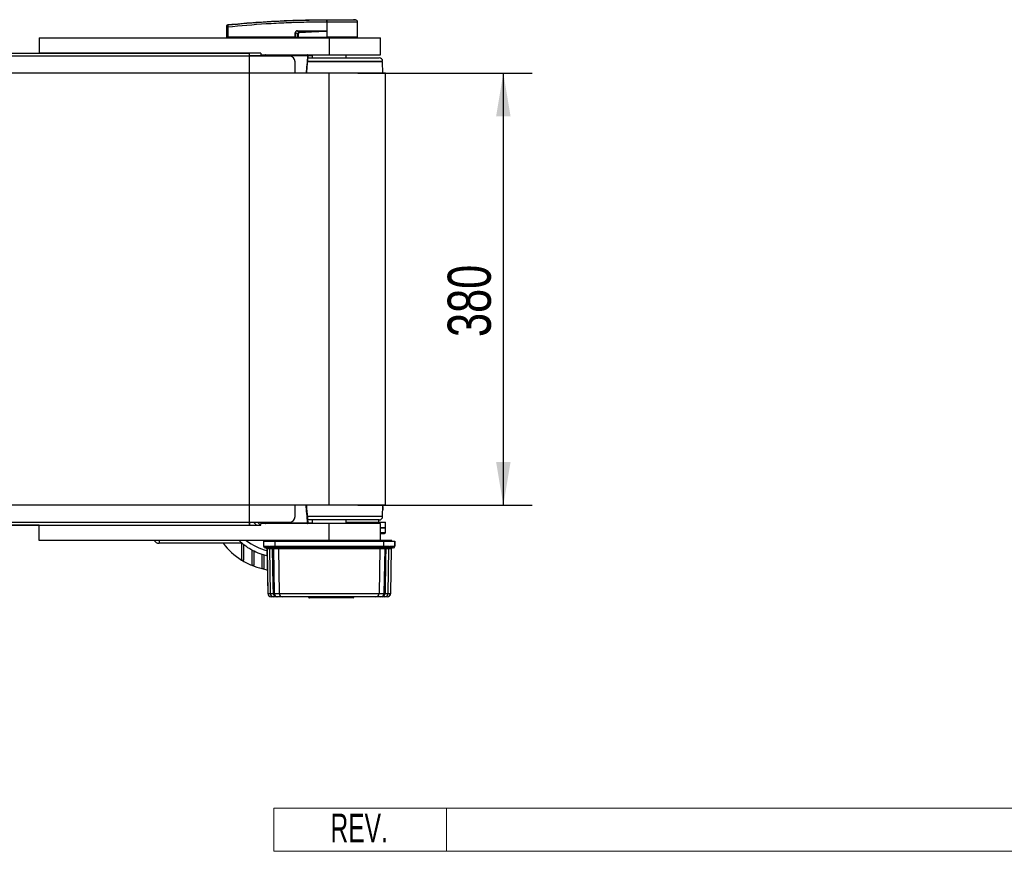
# Model space of a CAD drawing. Header units: millimetres. Extents: x 0 to 420, y 0 to 297.
# Tile 9 of 59: x 198 to 266, y 66 to 124. Entities that reach past the tile are written whole.
import ezdxf
from ezdxf.enums import TextEntityAlignment as Align

# ---------------------------------------------------------------- set-up
doc = ezdxf.new("R2010")
doc.units = ezdxf.units.MM
doc.layers.add('CARTIGLIO', color=140, linetype='Continuous')
doc.layers.add('QUOTE', color=174, linetype='Continuous')
doc.styles.add('SLDTEXTSTYLE0', font='TXT', dxfattribs={"width": 0.638298})
doc.styles.add('SLDTEXTSTYLE3', font='TXT', dxfattribs={"width": 0.75})
doc.dimstyles.new('SLDDIMSTYLE0', dxfattribs={"dimtxt": 3, "dimasz": 3, "dimexe": 0, "dimexo": 0.0625, "dimgap": 0.75, "dimtad": 1, "dimlfac": 12.653175, "dimrnd": 1e-09, "dimzin": 12, "dimdsep": 46, "dimtxsty": 'SLDTEXTSTYLE3', "dimsah": 1, "dimcen": 0.09, "dimadec": 0, "dimazin": 3, "dimtfac": 1, "dimtdec": 3, "dimtofl": 0, "dimtmove": 0, "dimatfit": 3, "dimfxl": 0, "dimfrac": 2, "dimtolj": 1, "dimtzin": 12, "dimarcsym": 0})

# ---------------------------------------------------------------- blocks, each defined once
blk = doc.blocks.new('SW_NOTE_0_27')
at = {"layer": 'CARTIGLIO', "color": 0, "insert": (2.34, 2.578), "char_height": 2, "attachment_point": 2, "style": 'SLDTEXTSTYLE0'}
blk.add_mtext('REV.', dxfattribs=at)
blk = doc.blocks.new('Cartiglio ALUSIC')
at = {"color": 161, "linetype": 'Continuous', "lineweight": 18}
for p, q in [((113.971, 150.999), (113.971, 153.999)), ((113.971, 153.999), (313.621, 153.999)), ((125.971, 153.999), (125.971, 150.999)), ((113.971, 150.999), (313.621, 150.999))]:
    blk.add_line(p, q, dxfattribs=at)
at = {"layer": 'CARTIGLIO', "color": 140}
blk.add_blockref('SW_NOTE_0_27', (117.568, 151.037), dxfattribs=at)
at = {"layer": 'CARTIGLIO', "color": 140, "style": 'SLDTEXTSTYLE0', "width": 0.638298}
for tag, height, p in [('AUTOATTR1', 3.5, (223.449, 133.7)), ('AUTOATTR2', 3.5, (221.929, 127.422)), ('AUTOATTR11', 3.5, (224.547, 121.411)), ('AUTOATTR8', 4, (219.244, 110.003)), ('AUTOATTR9', 4, (218.122, 100.423)), ('AUTOATTR0', 4, (249.033, 100.312))]:
    blk.add_attdef(tag, text='', height=height, dxfattribs=at).set_placement(p, align=Align.TOP_CENTER)
at = {"layer": 'CARTIGLIO', "color": 140}
for tag in ['AUTOATTR13', 'AUTOATTR12', 'AUTOATTR10', 'AUTOATTR7', 'AUTOATTR6', 'AUTOATTR5', 'AUTOATTR4', 'AUTOATTR3']:
    blk.add_attdef(tag, (0, 0), '', height=4, dxfattribs=at)
blk = doc.blocks.new('_D_1')
at = {"layer": 'QUOTE'}
for p, q in [((221.032, 120.26), (233.132, 120.26)), ((231.132, 120.26), (231.132, 90.228)), ((221.032, 90.228), (233.132, 90.228))]:
    blk.add_line(p, q, dxfattribs=at)
for points in [[(231.132, 120.26), (230.632, 117.26), (231.632, 117.26)], [(231.132, 90.228), (231.632, 93.228), (230.632, 93.228)]]:
    blk.add_solid(points, dxfattribs=at)
at = {"layer": 'QUOTE', "insert": (227.264, 101.919), "char_height": 3, "attachment_point": 1, "rotation": 90, "style": 'SLDTEXTSTYLE3'}
blk.add_mtext('380', dxfattribs=at)

msp = doc.modelspace()

# ---------------------------------------------------------------- linework, layer by layer
at = {"color": 7, "linetype": 'Continuous', "lineweight": 25}
for p, q in [((218.86647, 123.97485), (218.86657, 123.97485)), ((220.85643, 123.96398), (220.71896, 123.97485)), ((211.91905, 122.74986), (211.92523, 123.45753)), ((211.98314, 123.45753), (211.97696, 122.74986)), ((211.98296, 123.62498), (211.98291, 123.62497)), ((211.98296, 123.62498), (211.98545, 123.62523)), ((216.83854, 123.1778), (216.97749, 123.10557)), ((218.69321, 123.1778), (216.83854, 123.1778)), ((216.83955, 123.19823), (218.69422, 123.19823)), ((218.86634, 123.80823), (218.85352, 123.80823)), ((218.86136, 123.18872), (218.8614, 123.18433)), ((218.8614, 123.18433), (218.86519, 122.74986)), ((218.86634, 123.80823), (218.86557, 122.74986)), ((221.00699, 122.74986), (220.99775, 123.80819)), ((198.8785, 122.71035), (198.8785, 121.64342)), ((198.8785, 122.71035), (219.03155, 122.71035)), ((201.91958, 122.71232), (201.91958, 122.71035)), ((202.551, 122.71035), (202.551, 122.71232)), ((211.91905, 122.74986), (211.97696, 122.74986)), ((211.95753, 122.74986), (211.95822, 122.71035)), ((216.6648, 122.74986), (211.97696, 122.74986)), ((211.97988, 122.74986), (211.97994, 122.71035)), ((216.6648, 122.74986), (216.66605, 123.0689)), ((216.67958, 122.74986), (216.6648, 122.74986)), ((216.66791, 122.74986), (216.66797, 122.71035)), ((216.68082, 123.0689), (216.67958, 122.74986)), ((216.67958, 122.74986), (216.85577, 122.74986)), ((216.84755, 122.98222), (216.68082, 123.0689)), ((216.70688, 122.74986), (216.70736, 122.71035)), ((216.86182, 122.74986), (218.86519, 122.74986)), ((216.87422, 122.74986), (216.87451, 122.71035)), ((218.86557, 122.74986), (218.86519, 122.74986)), ((221.00699, 122.74986), (218.86557, 122.74986)), ((218.86718, 122.74986), (218.86721, 122.71035)), ((219.03155, 122.71035), (219.03155, 121.52488)), ((219.03155, 122.71035), (222.58797, 122.71035)), ((220.96782, 122.71035), (220.96851, 122.74986)), ((222.58797, 121.52488), (222.58797, 122.71035)), ((216.26544, 121.44584), (63.73456, 121.44584)), ((81.1215, 121.64342), (198.8785, 121.64342)), ((214.28965, 121.64342), (198.8785, 121.64342)), ((213.49934, 121.44584), (213.49934, 121.64342)), ((214.5444, 121.46165), (213.49934, 121.46165)), ((214.28965, 121.64342), (214.28965, 121.52488)), ((214.28965, 121.52488), (219.03155, 121.52488)), ((214.54282, 121.45306), (214.54307, 121.44584)), ((214.58233, 121.48467), (214.58301, 121.44584)), ((214.58275, 121.49112), (214.58312, 121.49326)), ((214.62184, 121.48467), (214.62184, 121.52488)), ((214.62184, 121.48467), (217.53322, 121.48467)), ((214.62252, 121.44584), (214.62184, 121.48467)), ((217.53322, 121.48467), (217.53322, 121.52488)), ((217.55748, 121.3273), (222.50893, 121.3273)), ((217.57117, 121.48467), (217.84607, 121.48467)), ((217.84607, 121.52488), (217.84607, 121.3273)), ((219.03155, 121.52488), (222.58797, 121.52488)), ((220.21702, 121.3273), (220.21702, 121.52488)), ((216.6606, 120.26037), (216.6606, 121.05069)), ((222.74603, 121.05069), (217.53094, 121.05069)), ((217.53409, 121.0902), (221.09872, 121.0902)), ((217.9872, 121.05069), (217.9872, 121.0902)), ((218.03912, 121.05859), (218.5372, 121.05859)), ((218.5372, 121.05859), (218.5372, 121.0902)), ((218.5372, 121.05859), (218.69671, 121.05859)), ((218.69671, 121.05859), (218.69671, 121.0902)), ((218.69671, 121.05859), (218.70673, 121.05859)), ((218.70673, 121.05859), (218.70673, 121.0902)), ((218.70673, 121.05859), (218.75077, 121.05859)), ((218.75077, 121.05069), (218.75077, 121.0902)), ((221.09872, 121.0902), (222.74603, 121.0902)), ((222.30695, 121.05069), (222.30695, 121.0902)), ((222.45793, 121.05069), (222.45793, 121.0902)), ((222.46942, 121.05069), (222.46942, 121.0902)), ((222.74998, 120.26037), (222.74603, 121.05069)), ((219.03155, 120.26037), (60.96845, 120.26037)), ((219.03155, 90.22838), (219.03155, 120.26037)), ((222.94361, 120.26037), (219.03155, 120.26037)), ((222.94361, 90.22838), (222.94361, 120.26037)), ((219.03155, 90.22838), (60.96845, 90.22838)), ((216.6606, 89.43807), (216.6606, 90.22838)), ((222.94361, 90.22838), (219.03155, 90.22838)), ((222.74603, 89.43807), (222.74998, 90.22838)), ((222.78554, 89.87511), (222.74821, 89.87511)), ((222.78554, 90.12801), (222.74948, 90.12801)), ((222.78554, 89.87511), (222.78554, 90.12801)), ((63.73456, 89.04291), (216.26544, 89.04291)), ((213.49934, 89.04291), (213.49934, 88.84533)), ((214.5444, 89.0271), (213.49934, 89.0271)), ((214.28965, 88.84533), (214.28965, 88.96388)), ((219.03155, 88.96388), (214.28965, 88.96388)), ((214.54282, 89.0357), (214.54307, 89.04291)), ((214.58233, 89.00408), (214.58301, 89.04291)), ((214.5828, 88.99733), (214.58312, 88.99549)), ((214.62252, 89.04291), (214.62184, 89.00408)), ((214.62184, 89.00408), (217.53322, 89.00408)), ((214.62184, 89.00408), (214.62184, 88.96388)), ((219.03155, 89.43807), (217.52875, 89.43807)), ((222.74603, 89.43807), (217.52912, 89.43807)), ((217.53322, 89.00408), (217.53322, 88.96388)), ((222.50893, 89.20097), (217.55408, 89.20097)), ((217.57041, 89.00408), (217.84607, 89.00408)), ((217.84607, 89.20097), (217.84607, 88.96388)), ((222.74603, 89.43807), (219.03155, 89.43807)), ((219.03155, 87.77841), (219.03155, 88.96388)), ((222.58797, 88.96388), (219.03155, 88.96388)), ((220.21702, 88.96388), (220.21702, 89.20097)), ((220.21702, 89.04291), (222.94361, 89.04291)), ((222.46942, 89.04291), (222.46942, 89.20097)), ((222.58797, 87.77841), (222.58797, 88.96388)), ((222.94361, 88.68727), (222.94361, 89.04291)), ((198.8785, 88.84533), (81.1215, 88.84533)), ((198.8785, 87.77841), (198.8785, 88.84533)), ((198.8785, 88.84533), (214.28965, 88.84533)), ((222.58797, 88.68727), (222.94361, 88.68727)), ((222.58797, 88.64775), (222.94361, 88.64775)), ((222.58797, 88.33163), (222.94361, 88.33163)), ((222.94361, 88.64775), (222.90409, 88.68727)), ((222.94361, 88.33163), (222.94361, 88.64775)), ((219.03155, 87.77841), (198.8785, 87.77841)), ((207.20843, 87.77841), (207.20843, 87.58083)), ((212.93821, 87.62527), (212.93821, 86.41818)), ((214.46743, 87.73889), (214.46743, 87.38325)), ((214.46743, 87.73889), (214.47619, 87.73889)), ((214.47619, 87.73889), (214.47619, 87.38325)), ((214.47619, 87.73889), (215.26499, 87.73889)), ((214.68481, 87.77841), (214.68481, 87.73889)), ((214.69315, 87.73889), (214.69315, 87.77841)), ((215.26499, 87.73889), (215.26499, 87.38325)), ((215.26499, 87.73889), (222.79811, 87.73889)), ((215.48195, 87.73889), (215.48195, 87.77841)), ((222.58114, 87.77841), (219.03155, 87.77841)), ((222.58114, 87.77841), (219.03155, 87.77841)), ((223.36994, 87.77841), (222.58114, 87.77841)), ((222.58114, 87.73889), (222.58114, 87.77841)), ((222.79811, 87.73889), (222.79811, 87.38325)), ((222.79811, 87.73889), (223.58691, 87.73889)), ((223.37828, 87.77841), (223.36994, 87.77841)), ((223.36994, 87.73889), (223.36994, 87.77841)), ((223.37828, 87.73889), (223.37828, 87.77841)), ((223.58691, 87.73889), (223.58691, 87.38325)), ((223.58691, 87.73889), (223.59566, 87.73889)), ((223.59566, 87.38325), (223.59566, 87.73889)), ((212.93821, 87.58083), (207.20843, 87.58083)), ((213.09628, 86.41818), (213.09628, 87.49345)), ((213.6495, 87.12838), (213.6495, 86.0529)), ((213.80756, 86.0529), (213.80756, 87.04707)), ((214.46743, 87.38325), (214.47619, 87.38325)), ((214.47619, 87.38325), (214.81569, 87.38325)), ((214.59451, 87.2647), (214.58598, 87.2647)), ((214.85931, 87.2647), (214.59451, 87.2647)), ((214.70588, 87.18705), (214.75978, 84.0993)), ((214.71418, 87.18705), (214.70588, 87.18705)), ((214.71418, 87.18705), (214.76797, 84.0993)), ((214.8837, 87.18705), (214.71418, 87.18705)), ((214.88341, 87.20356), (214.9376, 84.0993)), ((214.90548, 87.38325), (215.26499, 87.38325)), ((215.09873, 87.18705), (214.96105, 87.18705)), ((215.38331, 87.2647), (215.0238, 87.2647)), ((215.50298, 87.18705), (215.15315, 87.18705)), ((215.15315, 87.18705), (215.20613, 84.0993)), ((215.26499, 87.38325), (222.79811, 87.38325)), ((222.67979, 87.2647), (215.38331, 87.2647)), ((222.56011, 87.18705), (215.50298, 87.18705)), ((215.50298, 87.18705), (215.55677, 84.0993)), ((222.56011, 87.18705), (222.50632, 84.0993)), ((222.90995, 87.18705), (222.56011, 87.18705)), ((223.03929, 87.2647), (222.67979, 87.2647)), ((222.79811, 87.38325), (223.15761, 87.38325)), ((222.85696, 84.0993), (222.90995, 87.18705)), ((223.10204, 87.18705), (222.96436, 87.18705)), ((223.1255, 84.0993), (223.17966, 87.20232)), ((223.34891, 87.18705), (223.17939, 87.18705)), ((223.46859, 87.2647), (223.20413, 87.2647)), ((223.22139, 87.30715), (223.22045, 87.3041)), ((223.2474, 87.38325), (223.58691, 87.38325)), ((223.34891, 87.18705), (223.29512, 84.0993)), ((223.30332, 84.0993), (223.35721, 87.18705)), ((223.35721, 87.18705), (223.34891, 87.18705)), ((223.47712, 87.2647), (223.46859, 87.2647)), ((223.58691, 87.38325), (223.59566, 87.38325)), ((212.93821, 86.41818), (213.09628, 86.41818)), ((214.36078, 86.82886), (214.36078, 85.82109)), ((214.51885, 85.82109), (214.51885, 86.78375)), ((213.6495, 86.0529), (213.80756, 86.0529)), ((214.36078, 85.82109), (214.51885, 85.82109)), ((214.75978, 84.0993), (214.76797, 84.0993)), ((214.76797, 84.0993), (214.9376, 84.0993)), ((214.9376, 84.0993), (215.15032, 84.0993)), ((215.00458, 83.86634), (214.99684, 83.86634)), ((215.17466, 83.86634), (215.00458, 83.86634)), ((215.35345, 83.86634), (215.17466, 83.86634)), ((215.20613, 84.0993), (215.55677, 84.0993)), ((215.79338, 83.86634), (215.44273, 83.86634)), ((215.55677, 84.0993), (222.50632, 84.0993)), ((222.26972, 83.86634), (215.79338, 83.86634)), ((217.6086, 83.81366), (217.63347, 83.81366)), ((219.03342, 83.86634), (219.03342, 83.81366)), ((219.03342, 83.81366), (219.03342, 83.78731)), ((222.62036, 83.86634), (222.26972, 83.86634)), ((222.50632, 84.0993), (222.85696, 84.0993)), ((222.88844, 83.86634), (222.70965, 83.86634)), ((223.05852, 83.86634), (222.88844, 83.86634)), ((222.91277, 84.0993), (223.1255, 84.0993)), ((223.06626, 83.86634), (223.05852, 83.86634)), ((223.1255, 84.0993), (223.29512, 84.0993)), ((223.29512, 84.0993), (223.30332, 84.0993))]:
    msp.add_line(p, q, dxfattribs=at)
at = {"color": 7, "linetype": 'Continuous'}
for p, q in [((66.50066, 121.64342), (213.49934, 121.64342)), ((213.49934, 88.84533), (213.49934, 121.64342)), ((66.50066, 88.84533), (213.49934, 88.84533))]:
    msp.add_line(p, q, dxfattribs=at)
at = {"color": 7, "linetype": 'Continuous', "lineweight": 25, "flags": 128}
for points in [[(218.69321, 123.1778), (218.7874, 123.18146), (218.8614, 123.18433)], [(218.03754, 121.05069), (218.0386, 121.0562), (218.04159, 121.06782), (218.0452, 121.07733), (218.0493, 121.08439), (218.05373, 121.08874), (218.05833, 121.0902)], [(214.06323, 89.0271), (214.1965, 88.91065), (214.28239, 88.84533)], [(215.15032, 84.0993), (215.14102, 84.65653), (215.09873, 87.18705)], [(222.96436, 87.18705), (222.95245, 86.47451), (222.91277, 84.0993)]]:
    msp.add_lwpolyline(points, dxfattribs=at)
at = {"color": 7, "linetype": 'Continuous', "lineweight": 25}
for centre, radius, start, end in [((219.44721, 123.84162), 0.59462, 168.1201678, 183.2190123), ((222.07158, 123.59853), 3.22703, 173.3031906, 173.4966106), ((219.4601, 123.84122), 0.59467, 168.0817426, 183.1800729), ((220.8397, 123.80681), 0.15806, 0.5000113, 83.9231277), ((211.95418, 121.70785), 1.74992, 89.0518988, 90.9481012), ((211.98907, 123.55017), 0.06303, 96.1041945, 179.3841407), ((216.67583, 123.19609), 0.16374, 353.5856583, 0.7475902), ((218.5305, 123.19609), 0.16374, 353.5856583, 0.7475902), ((216.67344, 125.08182), 2.01294, 269.78976, 270.21024), ((162.39123, 120.46737), 54.64997, 2.7312588, 2.7669963), ((214.54644, 121.48903), 0.03615, 264.2526321, 353.0754988), ((214.5444, 121.50117), 0.03952, 270, 348.463041), ((214.62184, 121.48536), 0.03952, 90, 181), ((214.60208, 122.05083), 0.56651, 268.0016174, 271.9983826), ((216.26544, 121.05069), 0.39516, 0, 90), ((217.53322, 121.48536), 0.03952, 354.8105801, 90), ((217.58689, 121.94689), 0.46532, 263.3778257, 268.2379831), ((222.50893, 121.0902), 0.23709, 0, 90), ((215.50674, 90.54451), 2.29191, 221.4578554, 227.8490446), ((214.54644, 88.99973), 0.03615, 6.9245012, 95.7473679), ((214.5444, 88.98759), 0.03952, 11.536959, 90), ((214.62184, 89.00339), 0.03952, 179, 270), ((214.60208, 88.43792), 0.56651, 88.0016174, 91.9983826), ((216.26544, 89.43807), 0.39516, 270, 0), ((217.53322, 89.00339), 0.03952, 270, 5.1894199), ((217.58689, 88.54187), 0.46532, 91.7620169, 96.6221743), ((222.50893, 89.43807), 0.23709, 270, 0), ((222.86458, 88.33163), 0.07903, 270, 360), ((207.20843, 87.97598), 0.39516, 210, 270), ((215.50674, 90.54451), 3.88835, 225.3474795, 228.6567095), ((215.50674, 90.54451), 3.88835, 228.6567095, 231.6898023), ((215.50674, 90.54451), 3.55642, 231.0575587, 257.0173057), ((215.50674, 90.54451), 4.86044, 217.5718693, 238.0988561), ((215.50674, 90.54451), 3.88835, 231.6898023, 241.4684717), ((215.50674, 90.54451), 3.88835, 241.4684717, 244.0878925), ((215.50674, 90.54451), 3.88835, 244.0878925, 252.8595249), ((214.58598, 87.38325), 0.11855, 180, 270), ((214.59462, 87.38313), 0.11843, 179.945029, 269.9449233), ((214.62686, 87.18567), 0.07903, 1, 90), ((214.63524, 87.18575), 0.07895, 0.943757, 89.9462101), ((214.93438, 87.38323), 0.11868, 179.9925804, 218.1326352), ((214.95081, 87.33921), 0.11372, 179.2767731, 196.8361341), ((215.00126, 87.34261), 0.1172, 180.9598063, 234.1141816), ((215.02392, 87.38313), 0.11843, 179.945029, 269.9449233), ((214.88052, 87.1862), 0.08053, 0.6060795, 49.7470475), ((215.02492, 87.19101), 0.07392, 356.9253558, 85.4790095), ((215.0742, 87.18575), 0.07895, 0.943757, 89.9462101), ((215.38342, 87.38313), 0.11843, 179.945029, 269.9449233), ((215.42404, 87.18575), 0.07895, 0.943757, 89.9462101), ((222.63906, 87.18575), 0.07895, 90.0537899, 179.056243), ((222.67967, 87.38313), 0.11843, 270.0550767, 0.054971), ((222.98889, 87.18575), 0.07895, 90.0537899, 179.056243), ((223.03817, 87.19101), 0.07392, 94.5209905, 183.0746442), ((223.03918, 87.38313), 0.11843, 270.0550767, 0.054971), ((223.18257, 87.1862), 0.08053, 130.2529525, 179.3939205), ((223.06183, 87.34261), 0.1172, 305.8858184, 359.0401937), ((223.12872, 87.38323), 0.11868, 321.1357098, 0.0076331), ((223.11228, 87.33921), 0.11373, 343.6254318, 0.7230352), ((223.42785, 87.18575), 0.07895, 90.0537899, 179.056243), ((223.43623, 87.18567), 0.07903, 90, 179), ((223.46847, 87.38313), 0.11843, 270.0550767, 0.054971), ((223.47712, 87.38325), 0.11855, 270, 0), ((215.50674, 90.54451), 4.86044, 238.0988561, 247.5353208), ((215.50674, 90.54451), 3.88835, 252.8595249, 255.2818085), ((215.50674, 90.54451), 3.88835, 255.2818085, 258.23211), ((215.50674, 90.54451), 4.86044, 247.5353208, 256.362845), ((215.50674, 90.54451), 4.86044, 256.362845, 260.8164845), ((214.99684, 84.10344), 0.23709, 181, 270), ((215.0048, 84.1032), 0.23686, 180.943757, 269.9462101), ((215.17466, 84.10344), 0.23709, 181, 270), ((215.3714, 84.08703), 0.22142, 176.8241795, 265.3476987), ((215.44296, 84.1032), 0.23686, 180.943757, 269.9462101), ((215.7936, 84.1032), 0.23686, 180.943757, 269.9462101), ((217.53409, 83.78731), 0.07903, 19.4712206, 90), ((217.57091, 83.80326), 0.06342, 9.4364393, 84.1248567), ((217.64586, 83.82683), 0.03952, 199.4712206, 270), ((217.66475, 83.81885), 0.03171, 189.4364393, 264.1248567), ((220.68678, 83.82683), 0.03952, 269.9808863, 338.4774988), ((220.79855, 83.78731), 0.07903, 90.2306099, 161.2833549), ((222.26949, 84.1032), 0.23686, 270.0537899, 359.056243), ((222.62014, 84.1032), 0.23686, 270.0537899, 359.056243), ((222.69169, 84.08703), 0.22142, 274.6523013, 3.1758205), ((222.88844, 84.10344), 0.23709, 270, 359), ((223.05829, 84.1032), 0.23686, 270.0537899, 359.056243), ((223.06626, 84.10344), 0.23709, 270, 359)]:
    msp.add_arc(centre, radius, start, end, dxfattribs=at)
for centre, major_axis, ratio, start_param, end_param in [((216.94648, 122.98834), (0.26872, -0.13217), 0.60672542, 2.25200573, 3.42889257), ((216.94449, 122.98855), (0.25423, -0.12584), 0.5569608, 2.25321842, 3.43010526), ((217.04298, 122.93735), (0.18108, -0.09634), 0.77058227, 2.30113884, 3.47802567), ((217.04298, 122.93769), (0.15807, -0.08355), 0.66301777, 2.29905058, 3.47593741)]:
    msp.add_ellipse(centre, major_axis=major_axis, ratio=ratio, start_param=start_param, end_param=end_param, dxfattribs=at)
for points, knots in [([(211.98237, 123.61285), (212.87234, 123.69407), (214.22877, 123.81785), (216.05653, 123.9089), (217.46119, 123.95715), (218.39616, 123.95711), (218.86532, 123.96403), (218.86532, 123.96403)], [0, 0, 0, 0, 0.38876695, 0.59252789, 0.79628932, 0.99999932, 1, 1, 1, 1]), ([(211.98296, 123.62498), (212.00951, 123.62767), (212.17335, 123.64431), (212.89223, 123.71447), (214.36925, 123.83513), (216.50024, 123.95109), (218.0774, 123.96693), (218.86647, 123.97485)], [0, 0, 0, 0, 0.01170126, 0.07220884, 0.31419353, 0.65688711, 1, 1, 1, 1]), ([(218.86532, 123.96403), (218.86532, 123.96403), (218.86963, 123.96403), (218.87394, 123.96403), (218.87825, 123.96403)], [0, 0, 0, 0, 0.00036549, 1, 1, 1, 1]), ([(218.86657, 123.97485), (218.98391, 123.97485), (219.21894, 123.97485), (219.56513, 123.97485), (219.88695, 123.97485), (220.1731, 123.97485), (220.40879, 123.97485), (220.58464, 123.97485), (220.69827, 123.97485), (220.71207, 123.97485), (220.71896, 123.97485)], [0, 0, 0, 0, 0.12488045, 0.25013958, 0.37464939, 0.49981249, 0.62476421, 0.74955772, 0.87492377, 1, 1, 1, 1]), ([(218.87825, 123.96403), (218.97116, 123.96402), (219.15698, 123.96399), (219.44343, 123.96401), (219.72855, 123.96401), (220.00363, 123.96394), (220.25052, 123.96401), (220.46345, 123.96401), (220.63518, 123.96399), (220.76125, 123.96407), (220.84111, 123.96397), (220.85132, 123.96398), (220.85643, 123.96398)], [0, 0, 0, 0, 0.09230362, 0.18460708, 0.28653845, 0.3884688, 0.49039805, 0.59232883, 0.69424704, 0.79616636, 0.8980845, 1, 1, 1, 1]), ([(211.92523, 123.45753), (211.92526, 123.4613), (211.92539, 123.4756), (211.9256, 123.4999), (211.92582, 123.52576), (211.92599, 123.54465), (211.92602, 123.54878), (211.92604, 123.55085)], [0, 0, 0, 0, 0.08210774, 0.31165455, 0.54070711, 0.77036972, 1, 1, 1, 1]), ([(211.92604, 123.55085), (211.92608, 123.5554), (211.92614, 123.56158), (211.92614, 123.56241), (211.92614, 123.56263)], [0, 0, 0, 0, 0.73657409, 1, 1, 1, 1]), ([(211.92614, 123.56263), (211.92623, 123.56482), (211.92662, 123.57421), (211.93149, 123.5904), (211.94418, 123.60792), (211.96191, 123.6207), (211.97591, 123.62355), (211.98291, 123.62497)], [0, 0, 0, 0, 0.071606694, 0.306811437, 0.537874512, 0.76893725, 1, 1, 1, 1]), ([(211.98237, 123.61285), (211.98192, 123.60936), (211.98102, 123.60238), (211.98067, 123.5709), (211.98113, 123.52792), (211.98213, 123.48754), (211.98293, 123.46378), (211.98314, 123.45753)], [0, 0, 0, 0, 0.229688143, 0.459596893, 0.688779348, 0.91808895, 1, 1, 1, 1]), ([(211.98291, 123.62497), (211.98286, 123.62474), (211.9827, 123.62388), (211.98251, 123.61753), (211.98237, 123.61285)], [0, 0, 0, 0, 0.26388418, 1, 1, 1, 1]), ([(218.85352, 123.80823), (218.38643, 123.80532), (217.45223, 123.7995), (216.05137, 123.75377), (214.22655, 123.66206), (212.87211, 123.53858), (211.98314, 123.45753)], [0, 0, 0, 0, 0.20362021, 0.40724063, 0.61094774, 1, 1, 1, 1]), ([(216.97749, 123.10557), (217.29772, 123.12004), (217.86958, 123.14588), (218.44154, 123.16804), (218.69321, 123.1778)], [0, 0, 0, 0, 0.55997408, 1, 1, 1, 1]), ([(218.8614, 123.18433), (218.51017, 123.16088), (217.88299, 123.119), (217.25529, 123.08603), (216.97912, 123.07152)], [0, 0, 0, 0, 0.56002694, 1, 1, 1, 1]), ([(218.69422, 123.19823), (218.71037, 123.19807), (218.75821, 123.19761), (218.81448, 123.19777), (218.8535, 123.19024), (218.86136, 123.18872)], [0, 0, 0, 0, 0.28926734, 0.85682964, 1, 1, 1, 1]), ([(220.99775, 123.80819), (220.99251, 123.8082), (220.98186, 123.80824), (220.89614, 123.80826), (220.76049, 123.80816), (220.57616, 123.80822), (220.34639, 123.80825), (220.08147, 123.80813), (219.7842, 123.80826), (219.47798, 123.80821), (219.16791, 123.80819), (218.96765, 123.80822), (218.86634, 123.80823)], [0, 0, 0, 0, 0.10046502, 0.203843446, 0.304309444, 0.407688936, 0.508155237, 0.611534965, 0.712002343, 0.815383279, 0.906610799, 1, 1, 1, 1]), ([(216.84755, 122.98222), (216.85218, 122.98224), (216.86045, 122.98227), (216.87089, 122.98224), (216.87549, 122.98222)], [0, 0, 0, 0, 0.56, 1, 1, 1, 1]), ([(216.85577, 122.74986), (216.85323, 122.7932), (216.8487, 122.87052), (216.8479, 122.94812), (216.84755, 122.98222)], [0, 0, 0, 0, 0.56058603, 1, 1, 1, 1]), ([(216.85577, 122.74986), (216.85632, 122.74986), (216.85759, 122.74986), (216.85974, 122.74986), (216.86126, 122.74986), (216.86182, 122.74986)], [0, 0, 0, 0, 0.31939567, 0.74819126, 1, 1, 1, 1]), ([(216.87549, 122.98222), (216.87427, 122.93882), (216.8721, 122.86122), (216.86497, 122.78392), (216.86182, 122.74986)], [0, 0, 0, 0, 0.55939227, 1, 1, 1, 1]), ([(214.5444, 121.46165), (214.54415, 121.46126), (214.54364, 121.46048), (214.54309, 121.45553), (214.54282, 121.45306)], [0, 0, 0, 0, 0.50006029, 1, 1, 1, 1]), ([(217.53322, 121.48467), (217.5137, 121.26753), (217.47702, 120.85952), (217.44245, 120.45133), (217.42629, 120.26037)], [0, 0, 0, 0, 0.53218456, 1, 1, 1, 1]), ([(217.46569, 120.26037), (217.46592, 120.26329), (217.49845, 120.67068), (217.53666, 121.0776), (217.57458, 121.48161)], [0, 0, 0, 0, 0.007156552, 1, 1, 1, 1]), ([(217.53322, 89.00408), (217.5137, 89.22122), (217.47702, 89.62923), (217.44245, 90.03742), (217.42629, 90.22838)], [0, 0, 0, 0, 0.53218456, 1, 1, 1, 1]), ([(217.57381, 89.00708), (217.56293, 89.1219), (217.52436, 89.52871), (217.49133, 89.93602), (217.46762, 90.22838)], [0, 0, 0, 0, 0.28222093, 1, 1, 1, 1]), ([(214.5444, 89.0271), (214.54415, 89.02749), (214.54364, 89.02827), (214.54309, 89.03322), (214.54282, 89.0357)], [0, 0, 0, 0, 0.50006029, 1, 1, 1, 1]), ([(222.58797, 88.25259), (222.59047, 88.25259), (222.66166, 88.25259), (222.75267, 88.25259), (222.84869, 88.25259), (222.85933, 88.25259), (222.86458, 88.25259)], [0, 0, 0, 0, 0.01235586, 0.35105308, 0.68048732, 1, 1, 1, 1]), ([(214.81569, 87.38325), (214.81927, 87.38041), (214.82647, 87.3747), (214.83354, 87.35205), (214.8371, 87.34065)], [0, 0, 0, 0, 0.49698533, 1, 1, 1, 1]), ([(214.8371, 87.34065), (214.84211, 87.32807), (214.85201, 87.30326), (214.86783, 87.30081), (214.8784, 87.32672), (214.88408, 87.34065)], [0, 0, 0, 0, 0.32220321, 0.63552844, 1, 1, 1, 1]), ([(214.83733, 87.32029), (214.83731, 87.32032), (214.83725, 87.3204), (214.83978, 87.31345), (214.84209, 87.30585), (214.84221, 87.30545)], [0, 0, 0, 0, 0.28854469, 0.96306757, 1, 1, 1, 1]), ([(214.8424, 87.30639), (214.84577, 87.29641), (214.85259, 87.27618), (214.86075, 87.25672), (214.87122, 87.2443), (214.87258, 87.24268)], [0, 0, 0, 0, 0.45836755, 0.92933978, 1, 1, 1, 1]), ([(214.87085, 87.24171), (214.87387, 87.23847), (214.87959, 87.23235), (214.8822, 87.21266), (214.88342, 87.20338)], [0, 0, 0, 0, 0.52892352, 1, 1, 1, 1]), ([(214.93256, 87.24766), (214.92204, 87.24587), (214.89039, 87.24048), (214.86769, 87.24452), (214.87426, 87.24555), (214.87586, 87.2458)], [0, 0, 0, 0, 0.273710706, 0.823087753, 1, 1, 1, 1]), ([(214.88408, 87.34065), (214.8876, 87.35194), (214.89467, 87.37461), (214.90187, 87.38036), (214.90548, 87.38325)], [0, 0, 0, 0, 0.49815982, 1, 1, 1, 1]), ([(214.96105, 87.18705), (214.94196, 87.19057), (214.90343, 87.19768), (214.88251, 87.21171), (214.88514, 87.20512), (214.88575, 87.2036)], [0, 0, 0, 0, 0.43000006, 0.86793663, 1, 1, 1, 1]), ([(215.0238, 87.2647), (215.0073, 87.26357), (214.97234, 87.26117), (214.94631, 87.25233), (214.93256, 87.24766)], [0, 0, 0, 0, 0.47177811, 1, 1, 1, 1]), ([(215.15315, 87.18705), (215.14653, 87.18707), (215.13725, 87.18711), (215.10733, 87.18706), (215.09873, 87.18705)], [0, 0, 0, 0, 0.71262605, 1, 1, 1, 1]), ([(222.96436, 87.18705), (222.94493, 87.18707), (222.91766, 87.18711), (222.91167, 87.18706), (222.90995, 87.18705)], [0, 0, 0, 0, 0.71262605, 1, 1, 1, 1]), ([(223.13053, 87.24766), (223.11835, 87.25184), (223.09252, 87.26069), (223.05769, 87.26331), (223.03929, 87.2647)], [0, 0, 0, 0, 0.47163388, 1, 1, 1, 1]), ([(223.17603, 87.20238), (223.17649, 87.20499), (223.1776, 87.21125), (223.15301, 87.19511), (223.11939, 87.18979), (223.10204, 87.18705)], [0, 0, 0, 0, 0.2571696, 0.61649045, 1, 1, 1, 1]), ([(223.18869, 87.24358), (223.18859, 87.24397), (223.18835, 87.24486), (223.15125, 87.24666), (223.13053, 87.24766)], [0, 0, 0, 0, 0.4415211, 1, 1, 1, 1]), ([(223.15761, 87.38325), (223.16119, 87.38041), (223.16839, 87.3747), (223.17546, 87.35205), (223.17901, 87.34065)], [0, 0, 0, 0, 0.49698533, 1, 1, 1, 1]), ([(223.17901, 87.34065), (223.18403, 87.32807), (223.19393, 87.30326), (223.20975, 87.30081), (223.22032, 87.32672), (223.226, 87.34065)], [0, 0, 0, 0, 0.32220321, 0.63552844, 1, 1, 1, 1]), ([(223.18065, 87.2026), (223.18044, 87.20633), (223.17968, 87.21962), (223.18573, 87.23319), (223.19011, 87.23915), (223.19201, 87.24176)], [0, 0, 0, 0, 0.18012362, 0.64232456, 1, 1, 1, 1]), ([(223.19076, 87.24245), (223.19475, 87.24846), (223.20828, 87.26885), (223.21548, 87.28494), (223.22032, 87.30475), (223.22095, 87.3073)], [0, 0, 0, 0, 0.266920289, 0.905569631, 1, 1, 1, 1]), ([(223.2206, 87.30413), (223.2225, 87.31017), (223.22558, 87.31997), (223.22565, 87.32003), (223.22568, 87.32005)], [0, 0, 0, 0, 0.6158215, 1, 1, 1, 1]), ([(223.226, 87.34065), (223.22952, 87.35194), (223.23659, 87.37461), (223.24379, 87.38036), (223.2474, 87.38325)], [0, 0, 0, 0, 0.49815982, 1, 1, 1, 1]), ([(215.15032, 84.0993), (215.15944, 84.09926), (215.19009, 84.09912), (215.19951, 84.09923), (215.20613, 84.0993)], [0, 0, 0, 0, 0.29757457, 1, 1, 1, 1]), ([(215.44273, 83.86634), (215.43214, 83.86634), (215.41707, 83.86634), (215.36804, 83.86634), (215.35345, 83.86634)], [0, 0, 0, 0, 0.70242664, 1, 1, 1, 1]), ([(217.63347, 83.81366), (217.64121, 83.81366), (217.70201, 83.81366), (217.83121, 83.81366), (217.99856, 83.81366), (218.17672, 83.81366), (218.39733, 83.81366), (218.6981, 83.81366), (218.92501, 83.81366), (219.03342, 83.81366)], [0, 0, 0, 0, 0.02244931, 0.17639385, 0.33446441, 0.40688573, 0.56265349, 0.79105335, 1, 1, 1, 1]), ([(219.03342, 83.78731), (218.92688, 83.78731), (218.70391, 83.78731), (218.40858, 83.78731), (218.19199, 83.78731), (218.01382, 83.78731), (217.83951, 83.78731), (217.72082, 83.78731), (217.66151, 83.78731)], [0, 0, 0, 0, 0.20963486, 0.43871671, 0.59466082, 0.66704291, 0.8336218, 1, 1, 1, 1]), ([(219.03342, 83.81366), (219.0672, 83.81366), (219.24712, 83.81366), (219.52752, 83.81366), (219.86259, 83.81366), (220.11496, 83.81366), (220.32512, 83.81366), (220.50963, 83.81366), (220.63782, 83.81366), (220.70105, 83.81366), (220.72794, 83.81366), (220.7197, 83.81366), (220.71759, 83.81366)], [0, 0, 0, 0, 0.043710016, 0.232813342, 0.363205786, 0.497005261, 0.596932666, 0.699466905, 0.83768456, 0.905838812, 0.975884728, 1, 1, 1, 1]), ([(220.68325, 83.78731), (220.68396, 83.78731), (220.69438, 83.78731), (220.62376, 83.78731), (220.48201, 83.78731), (220.3015, 83.78731), (220.09913, 83.78731), (219.85059, 83.78731), (219.52186, 83.78731), (219.24368, 83.78731), (219.06669, 83.78731), (219.03342, 83.78731)], [0, 0, 0, 0, 0.01013434, 0.14791346, 0.28699642, 0.38814828, 0.4922051, 0.62503343, 0.76165661, 0.9552033, 1, 1, 1, 1]), ([(222.70965, 83.86634), (222.67811, 83.86634), (222.6332, 83.86634), (222.6233, 83.86634), (222.62036, 83.86634)], [0, 0, 0, 0, 0.70242664, 1, 1, 1, 1]), ([(222.85696, 84.0993), (222.8588, 84.09926), (222.86499, 84.09912), (222.89305, 84.09923), (222.91277, 84.0993)], [0, 0, 0, 0, 0.29757457, 1, 1, 1, 1])]:
    msp.add_open_spline(points, degree=3, knots=knots, dxfattribs=at)

# ---------------------------------------------------------------- block references
at = {"layer": 'CARTIGLIO'}
msp.add_blockref('Cartiglio ALUSIC', (101.2063, -84.82804), dxfattribs=at)

# ---------------------------------------------------------------- dimensions: what is measured, and where the dimension line sits
at = {"layer": 'QUOTE'}
dim = msp.add_linear_dim(base=(228.75028, 90.22838), p1=(219.03155, 120.26037), p2=(219.03155, 90.22838), angle=90, dimstyle='SLDDIMSTYLE0', dxfattribs=at)
dim.commit()
dim.dimension.update_dxf_attribs({"geometry": '_D_1', "text_midpoint": (228.75028, 105.24438), "dimtype": 160})

doc.saveas('drawing.dxf')
